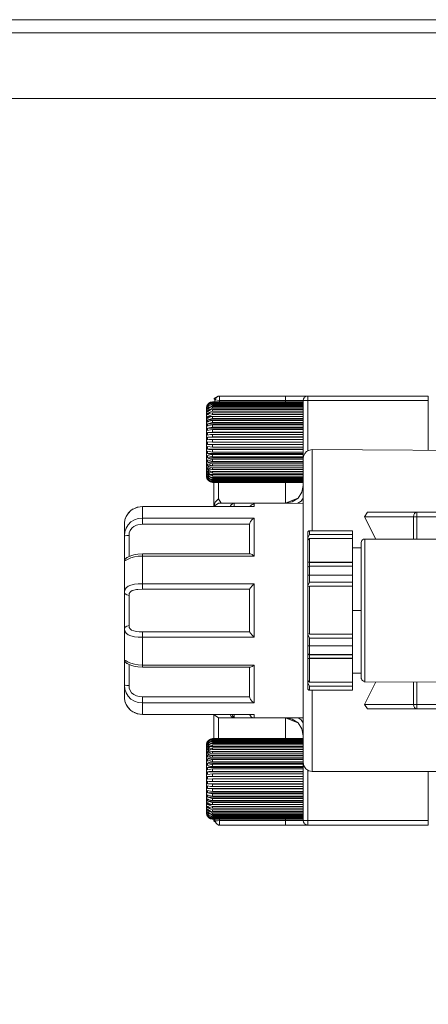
# Model space of a CAD drawing. Header units: millimetres. Extents: x 53746 to 116821, y -810352 to -765802.
# Tile 219 of 256: x 93824 to 93901, y -790755 to -790567. Entities that reach past the tile are written whole.
import ezdxf

# ---------------------------------------------------------------- set-up
doc = ezdxf.new("R2010")
doc.units = ezdxf.units.MM
doc.header["$MEASUREMENT"] = 0
doc.layers.add('Main Cradle Rails', color=7, linetype='Continuous', lineweight=0)
doc.layers.add('Tank and Accumulators', color=7, linetype='Continuous', lineweight=0)

# ---------------------------------------------------------------- blocks, each defined once
blk = doc.blocks.new('*U57')
at = {"layer": 'Tank and Accumulators', "color": 7, "linetype": 'Continuous', "lineweight": 0}
for p, q in [((8576.64, -2563.27), (8576.39, -2563.56)), ((8577.38, -2563.37), (8576.4, -2563.88)), ((8576.47, -2563.52), (8576.4, -2563.56)), ((8577.67, -2562.33), (8577.67, -2562.51)), ((8577.67, -2562.33), (8577.67, -2562.33)), ((8594.7, -2562.4), (8594.7, -2562.4)), ((8576.22, -2566.05), (8576.22, -2564.67)), ((8576.4, -2563.67), (8576.39, -2563.79)), ((8576.4, -2564.2), (8576.39, -2564.44)), ((8577.38, -2564.18), (8576.4, -2564.63)), ((8577.38, -2564.74), (8576.4, -2565.15)), ((8577.38, -2565.4), (8576.4, -2565.75)), ((8576.43, -2565.1), (8576.43, -2565.1)), ((8576.22, -2566.06), (8576.22, -2566.06)), ((8576.22, -2568.15), (8576.22, -2566.07)), ((8576.22, -2568.14), (8576.22, -2566.07)), ((8577.38, -2566.14), (8576.4, -2566.44)), ((8577.38, -2566.95), (8576.4, -2567.18)), ((8576.22, -2570.63), (8576.22, -2568.2)), ((8577.38, -2567.82), (8576.4, -2567.99)), ((8577.38, -2568.73), (8576.4, -2568.83)), ((8576.22, -2573.1), (8576.22, -2570.67)), ((8576.4, -2570.6), (8576.39, -2571.09)), ((8594.63, -2571.09), (8576.39, -2571.09)), ((8577.38, -2569.67), (8576.4, -2569.71)), ((8594.63, -2569.71), (8576.4, -2569.71)), ((8594.63, -2570.67), (8594.63, -2570.67)), ((8576.4, -2571.49), (8576.39, -2571.98)), ((8576.4, -2572.37), (8576.39, -2572.84)), ((8594.63, -2571.13), (8577.38, -2571.13)), ((8594.63, -2572.08), (8577.38, -2572.08)), ((8594.63, -2571.13), (8594.63, -2571.12)), ((8594.63, -2571.12), (8594.63, -2571.12)), ((8594.63, -2571.28), (8594.63, -2571.13)), ((8594.63, -2571.28), (8594.63, -2571.13)), ((8594.63, -2571.44), (8594.63, -2571.28)), ((8594.63, -2571.44), (8594.63, -2571.28)), ((8594.63, -2571.98), (8594.63, -2571.87)), ((8576.22, -2575.21), (8576.22, -2573.15)), ((8576.4, -2573.22), (8576.39, -2573.66)), ((8576.4, -2574.03), (8576.39, -2574.44)), ((8576.4, -2574.78), (8576.39, -2575.16)), ((8594.63, -2573.01), (8577.38, -2573.01)), ((8594.63, -2573.91), (8577.38, -2573.91)), ((8576.4, -2575.47), (8576.39, -2575.81)), ((8576.4, -2576.09), (8576.39, -2576.38)), ((8576.4, -2576.62), (8576.39, -2576.86)), ((8594.63, -2576.23), (8577.38, -2576.23)), ((8576.4, -2577.05), (8576.39, -2577.23)), ((8576.4, -2577.39), (8576.39, -2577.51)), ((8576.4, -2577.61), (8576.39, -2577.68)), ((8576.4, -2577.39), (8577.38, -2577.92)), ((8576.99, -2578.17), (8577.34, -2578.27)), ((8594.63, -2576.84), (8577.38, -2576.84)), ((8594.63, -2577.35), (8577.38, -2577.35)), ((8594.63, -2578.06), (8577.38, -2578.06)), ((8594.63, -2578.24), (8577.38, -2578.24)), ((8577.38, -2578.3), (8577.38, -2578.3)), ((8577.63, -2578.3), (8577.63, -2582.91)), ((8591.23, -2578.3), (8591.23, -2582.28)), ((8581.16, -2582.4), (8581.52, -2582.28)), ((8591.23, -2582.28), (8593.63, -2581.28)), ((8577.69, -2582.82), (8577.74, -2582.91)), ((8584.92, -2582.91), (8585.28, -2582.92)), ((8606.31, -2584.83), (8608.45, -2589.08)), ((8584.43, -2586.56), (8584.43, -2587.75)), ((8584.43, -2587.75), (8584.43, -2587.89)), ((8584.43, -2587.92), (8584.43, -2587.92)), ((8595.48, -2588.83), (8595.82, -2588.2)), ((8603.98, -2588.95), (8595.82, -2588.95)), ((8561.17, -2592.57), (8561.06, -2592.61)), ((8595.82, -2593.52), (8603.98, -2593.52)), ((8603.98, -2597.28), (8595.82, -2597.28)), ((8564.03, -2598.61), (8584.43, -2598.61)), ((8584.43, -2598.62), (8584.43, -2601.31)), ((8603.98, -2598.02), (8595.82, -2598.02)), ((8603.98, -2602.68), (8605.68, -2602.68)), ((8584.43, -2606.73), (8584.43, -2606.74)), ((8595.82, -2607.92), (8595.48, -2607.24)), ((8595.82, -2607.18), (8603.98, -2607.18)), ((8595.82, -2611.01), (8603.98, -2611.05)), ((8603.98, -2611.75), (8595.82, -2611.75)), ((8603.98, -2611.86), (8603.98, -2616.33)), ((8561.06, -2612.74), (8561.17, -2612.78)), ((8584.43, -2613.45), (8584.43, -2615.46)), ((8584.43, -2615.5), (8584.43, -2613.45)), ((8584.43, -2615.51), (8584.43, -2617.43)), ((8595.82, -2616.33), (8595.48, -2615.98)), ((8606.36, -2616.28), (8606.36, -2615.24)), ((8595.51, -2617.62), (8595.48, -2617.49)), ((8595.82, -2617.08), (8603.98, -2617.08)), ((8608.45, -2616.27), (8606.31, -2620.53)), ((8560.7, -2619.91), (8560.63, -2619.32)), ((8560.92, -2620.53), (8560.83, -2620.28)), ((8561.3, -2621.14), (8561.18, -2620.97)), ((8563.2, -2622.33), (8563.09, -2622.32)), ((8564.03, -2622.43), (8563.92, -2622.42)), ((8577.63, -2627.05), (8577.63, -2622.44)), ((8577.74, -2622.44), (8577.69, -2622.53)), ((8581.16, -2622.73), (8581.05, -2622.44)), ((8581.52, -2622.44), (8581.52, -2622.55)), ((8581.52, -2623.01), (8581.52, -2623.08)), ((8585.28, -2622.43), (8584.92, -2622.44)), ((8591.23, -2627.05), (8591.23, -2623.08)), ((8593.63, -2624.07), (8591.23, -2623.08)), ((8576.99, -2627.18), (8577.34, -2627.08)), ((8577.38, -2627.05), (8577.38, -2627.05)), ((8576.39, -2627.67), (8576.4, -2627.74)), ((8576.39, -2627.84), (8576.4, -2627.96)), ((8576.39, -2628.12), (8576.4, -2628.3)), ((8576.39, -2628.49), (8576.4, -2628.73)), ((8576.39, -2628.97), (8576.4, -2629.26)), ((8576.4, -2627.96), (8577.38, -2627.43)), ((8576.22, -2632.19), (8576.22, -2630.12)), ((8576.39, -2630.19), (8576.4, -2630.57)), ((8576.39, -2630.91), (8576.4, -2631.32)), ((8596.33, -2630.95), (8596.33, -2633.28)), ((8576.22, -2634.68), (8576.22, -2632.25)), ((8576.39, -2631.69), (8576.4, -2632.13)), ((8576.39, -2632.51), (8576.4, -2632.98)), ((8576.22, -2637.15), (8576.22, -2634.72)), ((8576.39, -2633.37), (8576.4, -2633.86)), ((8576.39, -2634.26), (8594.63, -2634.26)), ((8576.39, -2634.26), (8576.4, -2634.75)), ((8594.63, -2633.27), (8577.38, -2633.27)), ((8594.63, -2633.73), (8594.63, -2633.91)), ((8594.63, -2633.91), (8594.63, -2634.07)), ((8594.63, -2634.07), (8594.63, -2634.22)), ((8594.63, -2634.68), (8594.63, -2634.68)), ((8576.39, -2635.15), (8576.4, -2635.64)), ((8576.39, -2636.03), (8576.4, -2636.52)), ((8594.63, -2635.64), (8576.4, -2635.64)), ((8577.38, -2635.68), (8594.63, -2635.68)), ((8577.38, -2636.62), (8594.63, -2636.62)), ((8594.63, -2635.63), (8594.63, -2635.54)), ((8594.63, -2635.68), (8594.63, -2635.83)), ((8594.63, -2635.83), (8594.63, -2635.98)), ((8594.63, -2635.98), (8594.63, -2636.13)), ((8594.63, -2636.62), (8594.63, -2636.77)), ((8576.22, -2639.28), (8576.22, -2637.2)), ((8576.22, -2639.26), (8576.22, -2637.2)), ((8576.39, -2636.89), (8576.4, -2637.36)), ((8576.39, -2637.72), (8576.4, -2638.17)), ((8576.39, -2638.5), (8576.4, -2638.91)), ((8577.38, -2637.53), (8594.63, -2637.53)), ((8577.38, -2638.4), (8594.63, -2638.4)), ((8594.63, -2636.77), (8594.63, -2636.92)), ((8594.63, -2636.92), (8594.63, -2637.53)), ((8594.63, -2637.53), (8594.63, -2637.68)), ((8594.63, -2637.68), (8594.63, -2637.82)), ((8594.63, -2637.82), (8594.63, -2638.4)), ((8594.63, -2638.4), (8594.63, -2638.54)), ((8576.22, -2640.68), (8576.22, -2639.3)), ((8576.39, -2639.22), (8576.4, -2639.6)), ((8576.39, -2639.86), (8576.4, -2640.2)), ((8576.43, -2640.25), (8576.43, -2640.25)), ((8577.38, -2639.21), (8594.63, -2639.21)), ((8577.38, -2639.95), (8594.63, -2639.95)), ((8594.63, -2638.54), (8594.63, -2638.67)), ((8594.63, -2638.67), (8594.63, -2638.91)), ((8594.63, -2638.91), (8594.63, -2639.21)), ((8594.63, -2639.21), (8594.63, -2639.33)), ((8594.63, -2639.33), (8594.63, -2639.46)), ((8594.63, -2639.46), (8594.63, -2639.6)), ((8594.63, -2639.6), (8594.63, -2639.95)), ((8594.63, -2639.95), (8594.63, -2640.06)), ((8594.63, -2640.06), (8594.63, -2640.17)), ((8594.63, -2640.2), (8594.63, -2640.61)), ((8576.39, -2640.43), (8576.4, -2640.72)), ((8576.39, -2640.91), (8576.4, -2641.15)), ((8576.39, -2641.29), (8576.4, -2641.47)), ((8576.39, -2641.56), (8576.4, -2641.69)), ((8576.4, -2641.79), (8576.39, -2641.73)), ((8577.09, -2642.06), (8577.38, -2642.22)), ((8577.38, -2640.61), (8594.63, -2640.61)), ((8577.38, -2641.17), (8594.63, -2641.17)), ((8594.63, -2640.61), (8594.63, -2640.7)), ((8594.63, -2640.72), (8594.63, -2640.8)), ((8594.63, -2640.8), (8594.63, -2641.15)), ((8594.63, -2641.17), (8594.63, -2641.25)), ((8594.63, -2641.25), (8594.63, -2641.33)), ((8594.63, -2641.33), (8594.63, -2641.47)), ((8594.63, -2641.47), (8594.63, -2641.69)), ((8594.63, -2641.69), (8594.63, -2641.76)), ((8594.63, -2641.79), (8594.63, -2642.03)), ((8594.63, -2642.07), (8594.63, -2642.25)), ((8577.27, -2642.28), (8577.38, -2642.34)), ((8578.67, -2643.46), (8578.69, -2643.48)), ((8594.63, -2642.27), (8594.63, -2642.35)), ((8594.63, -2642.35), (8594.63, -2642.62)), ((8594.7, -2642.95), (8594.7, -2642.95)), ((8595.47, -2643.47), (8595.48, -2643.48))]:
    blk.add_line(p, q, dxfattribs=at)
at = {"layer": 'Tank and Accumulators', "color": 7, "linetype": 'Continuous', "lineweight": 0, "flags": 128}
for points in [[(8955.86, -2837.81), (8955.86, -2837.81), (8955.86, -2492.81), (8955.77, -2492.22), (8955.67, -2491.85), (8955.41, -2491.39), (8955.12, -2491.04), (8954.31, -2490.5), (8954.17, -2490.45), (8953.36, -2490.31), (8158.36, -2490.31), (8158.07, -2490.33), (8157.4, -2490.5), (8156.98, -2490.77), (8156.59, -2491.04), (8156.17, -2491.67)], [(8953.36, -2492.81), (8953.36, -2492.81), (8158.36, -2492.81), (8158.36, -2492.81)], [(8940.86, -2505.31), (8170.86, -2505.31), (8170.86, -2825.31), (8940.86, -2825.31), (8940.86, -2505.31)], [(8576.39, -2563.56), (8576.39, -2563.57), (8576.29, -2563.84), (8576.22, -2564.14), (8576.22, -2564.14)], [(8576.39, -2563.57), (8576.39, -2563.57), (8576.29, -2563.77), (8576.22, -2564.08), (8576.22, -2564.16), (8576.22, -2564.16)], [(8594.63, -2563.06), (8594.63, -2563.06), (8577.38, -2563.06), (8577.23, -2563.08), (8576.99, -2563.13), (8576.92, -2563.17), (8576.65, -2563.32), (8576.43, -2563.56), (8576.39, -2563.62), (8576.39, -2563.62)], [(8594.63, -2563.24), (8594.63, -2563.24), (8577.38, -2563.24), (8576.99, -2563.31), (8576.65, -2563.5), (8576.39, -2563.79), (8576.39, -2563.79)], [(8594.63, -2563.54), (8594.63, -2563.54), (8577.38, -2563.54), (8576.99, -2563.6), (8576.65, -2563.78), (8576.39, -2564.06), (8576.39, -2564.06)], [(8576.43, -2563.56), (8576.4, -2563.56), (8576.39, -2563.62)], [(8576.5, -2563.67), (8576.4, -2563.67), (8576.59, -2563.56)], [(8577.35, -2563), (8576.99, -2563.07), (8576.65, -2563.26), (8576.64, -2563.26)], [(8577.09, -2563.29), (8577.38, -2563.13), (8594.63, -2563.13)], [(8594.63, -2563.01), (8577.38, -2563.01), (8577.27, -2563.07)], [(8594.63, -2563), (8594.63, -2563), (8577.38, -2563), (8577.38, -2563)], [(8577.38, -2563.01), (8577.38, -2563), (8577.38, -2563), (8577.38, -2563)], [(8577.38, -2563.06), (8577.38, -2563.08), (8577.38, -2563.1), (8577.38, -2563.13)], [(8594.63, -2563.37), (8577.38, -2563.37), (8577.38, -2563.32), (8577.38, -2563.28), (8577.38, -2563.24)], [(8577.38, -2563.54), (8577.38, -2563.59), (8577.38, -2563.66), (8577.38, -2563.72)], [(8578.72, -2561.88), (8578.42, -2561.88), (8577.67, -2562.33)], [(8577.67, -2562.33), (8577.67, -2562.33), (8577.67, -2562.33), (8577.67, -2562.33), (8577.68, -2562.36), (8577.71, -2562.41), (8577.75, -2562.49), (8577.81, -2562.57), (8577.84, -2562.62), (8577.84, -2562.62), (8577.88, -2562.62)], [(8577.88, -2562.62), (8577.84, -2562.95), (8577.84, -2563)], [(8577.84, -2562.95), (8577.84, -2562.84), (8577.84, -2562.73), (8577.84, -2562.62)], [(8594.63, -2561.88), (8594.24, -2561.88), (8592.86, -2561.88), (8591.23, -2561.88), (8578.72, -2561.88), (8578.44, -2561.94), (8578.18, -2562.12), (8578.02, -2562.27), (8577.91, -2562.55), (8577.88, -2562.62), (8577.88, -2562.62)], [(8577.88, -2562.62), (8577.88, -2562.62), (8578.72, -2562.73), (8578.69, -2563)], [(8591.23, -2561.88), (8591.23, -2561.94), (8591.23, -2562.12), (8591.23, -2562.4), (8591.23, -2562.73), (8578.72, -2562.73), (8578.72, -2562.4), (8578.72, -2562.12), (8578.72, -2561.94), (8578.72, -2561.88)], [(8594.63, -2562.73), (8594.37, -2562.73), (8593.64, -2562.73), (8592.53, -2562.73), (8591.23, -2562.73), (8591.23, -2563)], [(8595.48, -2561.88), (8595.16, -2561.88), (8594.63, -2561.88)], [(8594.63, -2573.78), (8594.63, -2562.73), (8594.7, -2562.4), (8594.79, -2562.23), (8594.88, -2562.12), (8595.02, -2562.02), (8595.16, -2561.94), (8595.31, -2561.9), (8595.48, -2561.88), (8618.43, -2561.88), (8618.43, -2561.94), (8618.43, -2562.12), (8618.43, -2562.4), (8618.43, -2562.73), (8618.43, -2572.21)], [(8595.48, -2572.32), (8595.48, -2562.73), (8595.16, -2562.73), (8594.88, -2562.73), (8594.7, -2562.73), (8594.63, -2562.73), (8594.63, -2562.73)], [(8618.43, -2562.73), (8595.48, -2562.73), (8595.48, -2562.4), (8595.48, -2562.12), (8595.48, -2561.94), (8595.48, -2561.88), (8595.47, -2561.88)], [(8576.22, -2564.14), (8576.22, -2564.16), (8576.22, -2564.65), (8576.22, -2566.05)], [(8576.43, -2565.1), (8576.4, -2565.15), (8576.29, -2565.31), (8576.3, -2565.3)], [(8576.55, -2563.88), (8576.4, -2563.88), (8576.39, -2564.06)], [(8594.63, -2563.94), (8594.63, -2563.94), (8577.38, -2563.94), (8576.99, -2564), (8576.65, -2564.18), (8576.39, -2564.44), (8576.39, -2564.44)], [(8594.63, -2564.46), (8594.63, -2564.46), (8577.38, -2564.46), (8576.99, -2564.51), (8576.65, -2564.67), (8576.39, -2564.92), (8576.39, -2564.92)], [(8576.75, -2564.63), (8576.4, -2564.63), (8576.39, -2564.92)], [(8594.63, -2565.07), (8594.63, -2565.07), (8577.38, -2565.07), (8576.99, -2565.12), (8576.65, -2565.27), (8576.39, -2565.49), (8576.39, -2565.49)], [(8576.93, -2565.15), (8576.4, -2565.15), (8576.39, -2565.49)], [(8576.62, -2564.2), (8576.4, -2564.2), (8577.38, -2563.72), (8594.63, -2563.72)], [(8594.63, -2564.18), (8577.38, -2564.18), (8577.38, -2564.1), (8577.38, -2564.02), (8577.38, -2563.94)], [(8594.63, -2564.74), (8577.38, -2564.74), (8577.38, -2564.65), (8577.38, -2564.55), (8577.38, -2564.46)], [(8594.63, -2565.4), (8577.38, -2565.4), (8577.38, -2565.29), (8577.38, -2565.18), (8577.38, -2565.07)], [(8576.22, -2566.05), (8576.22, -2566.06), (8576.22, -2568.17), (8576.22, -2570.65), (8576.22, -2573.13), (8576.22, -2575.23), (8576.22, -2576.27), (8576.22, -2576.92), (8576.22, -2577.14), (8576.24, -2577.34), (8576.3, -2577.54), (8576.39, -2577.73), (8576.39, -2577.73)], [(8594.63, -2565.75), (8576.4, -2565.75), (8576.39, -2566.13)], [(8594.63, -2565.77), (8594.63, -2565.77), (8577.38, -2565.77), (8576.99, -2565.82), (8576.65, -2565.94), (8576.39, -2566.13), (8576.39, -2566.13)], [(8594.63, -2566.44), (8576.4, -2566.44), (8576.39, -2566.85)], [(8594.63, -2566.55), (8594.63, -2566.55), (8577.38, -2566.55), (8576.99, -2566.59), (8576.65, -2566.69), (8576.39, -2566.85), (8576.39, -2566.85)], [(8594.63, -2567.18), (8576.4, -2567.18), (8576.39, -2567.63)], [(8594.63, -2566.14), (8577.38, -2566.14), (8577.38, -2566.02), (8577.38, -2565.89), (8577.38, -2565.77)], [(8594.63, -2566.95), (8577.38, -2566.95), (8577.38, -2566.81), (8577.38, -2566.68), (8577.38, -2566.55)], [(8594.63, -2567.39), (8594.63, -2567.39), (8577.38, -2567.39), (8576.99, -2567.42), (8576.65, -2567.5), (8576.39, -2567.63), (8576.39, -2567.63)], [(8594.63, -2567.99), (8576.4, -2567.99), (8576.39, -2568.46)], [(8594.63, -2568.28), (8594.63, -2568.28), (8577.38, -2568.28), (8576.99, -2568.31), (8576.65, -2568.37), (8576.39, -2568.46), (8576.39, -2568.46)], [(8594.63, -2568.83), (8576.4, -2568.83), (8576.39, -2569.32)], [(8594.63, -2569.22), (8594.63, -2569.22), (8577.38, -2569.22), (8576.99, -2569.23), (8576.65, -2569.26), (8576.39, -2569.32), (8576.39, -2569.32)], [(8594.63, -2567.82), (8577.38, -2567.82), (8577.38, -2567.67), (8577.38, -2567.53), (8577.38, -2567.39)], [(8594.63, -2568.73), (8577.38, -2568.73), (8577.38, -2568.58), (8577.38, -2568.43), (8577.38, -2568.28)], [(8594.63, -2569.67), (8577.38, -2569.67), (8577.38, -2569.52), (8577.38, -2569.37), (8577.38, -2569.22)], [(8594.63, -2569.22), (8594.63, -2569.22), (8594.63, -2569.22), (8594.63, -2569.15), (8594.63, -2569.09), (8594.63, -2569.03), (8594.63, -2569.03)], [(8576.4, -2569.71), (8576.4, -2569.71), (8576.39, -2570.2)], [(8594.63, -2570.17), (8594.63, -2570.17), (8577.38, -2570.17), (8576.99, -2570.17), (8576.65, -2570.18), (8576.39, -2570.2), (8576.39, -2570.2)], [(8576.39, -2571.09), (8576.39, -2571.09), (8576.65, -2571.11), (8576.99, -2571.12), (8577.38, -2571.13)], [(8576.41, -2570.6), (8576.4, -2570.6), (8577.38, -2570.63), (8594.63, -2570.63), (8594.63, -2570.63)], [(8577.38, -2570.17), (8577.38, -2570.32), (8577.38, -2570.48), (8577.38, -2570.63)], [(8594.63, -2569.73), (8594.63, -2569.72), (8594.63, -2569.72)], [(8594.63, -2570.18), (8594.63, -2570.18), (8594.63, -2570.18)], [(8594.63, -2571.98), (8576.39, -2571.98), (8576.65, -2572.03), (8576.99, -2572.07), (8577.38, -2572.08), (8577.38, -2572.23), (8577.38, -2572.39), (8577.38, -2572.54)], [(8594.63, -2572.84), (8576.39, -2572.84), (8576.65, -2572.93), (8576.99, -2572.99), (8577.38, -2573.01), (8577.38, -2573.16), (8577.38, -2573.31), (8577.38, -2573.45)], [(8576.4, -2571.49), (8576.4, -2571.49), (8577.38, -2571.59), (8594.63, -2571.59), (8594.63, -2571.59)], [(8576.4, -2572.37), (8576.4, -2572.37), (8577.38, -2572.54), (8594.63, -2572.54), (8594.63, -2572.54)], [(8577.38, -2571.13), (8577.38, -2571.13), (8577.38, -2571.28), (8577.38, -2571.44), (8577.38, -2571.59)], [(8594.63, -2571.62), (8594.63, -2571.62), (8594.63, -2571.44)], [(8594.63, -2571.59), (8594.63, -2571.59), (8594.63, -2571.62), (8594.63, -2571.44)], [(8594.63, -2572.08), (8594.63, -2572.08), (8594.63, -2571.98)], [(8594.63, -2575.97), (8594.63, -2573.78), (8594.63, -2573.66), (8594.73, -2573.21), (8594.94, -2572.79), (8595.26, -2572.46), (8595.65, -2572.22), (8596.1, -2572.09), (8596.33, -2572.08), (8596.34, -2572.08)], [(8596.33, -2572.08), (8596.33, -2574.4), (8596.33, -2581.04)], [(8596.35, -2572.08), (8672.83, -2572.53), (8672.83, -2572.53)], [(8594.63, -2573.66), (8576.39, -2573.66), (8576.65, -2573.79), (8576.99, -2573.88), (8577.38, -2573.91), (8577.38, -2574.05), (8577.38, -2574.18), (8577.38, -2574.32)], [(8594.63, -2574.44), (8576.39, -2574.44), (8576.65, -2574.61), (8576.99, -2574.71), (8577.38, -2574.75)], [(8576.4, -2573.22), (8576.4, -2573.22), (8577.38, -2573.45), (8594.63, -2573.45), (8594.63, -2573.45)], [(8576.4, -2574.03), (8576.4, -2574.03), (8577.38, -2574.32), (8594.63, -2574.32), (8594.63, -2574.32)], [(8576.4, -2574.78), (8576.4, -2574.78), (8577.38, -2575.13), (8594.63, -2575.13), (8594.63, -2575.13)], [(8594.63, -2574.75), (8577.38, -2574.75), (8577.38, -2574.88), (8577.38, -2575.01), (8577.38, -2575.13)], [(8594.63, -2575.16), (8576.39, -2575.16), (8576.65, -2575.36), (8576.99, -2575.48), (8577.38, -2575.52)], [(8577.12, -2575.81), (8576.39, -2575.81), (8576.65, -2576.03), (8576.99, -2576.18), (8577.38, -2576.23), (8577.38, -2576.33), (8577.38, -2576.43), (8577.38, -2576.53)], [(8577.04, -2576.38), (8576.39, -2576.38), (8576.65, -2576.62), (8576.99, -2576.78), (8577.38, -2576.84), (8577.38, -2576.93), (8577.38, -2577.01), (8577.38, -2577.1)], [(8576.4, -2575.47), (8576.4, -2575.47), (8577.23, -2575.86), (8577.38, -2575.87), (8594.63, -2575.87), (8594.63, -2575.87)], [(8576.4, -2576.09), (8576.4, -2576.09), (8577.38, -2576.53), (8594.63, -2576.53), (8594.63, -2576.53)], [(8576.4, -2576.62), (8576.4, -2576.62), (8577.38, -2577.1), (8594.63, -2577.1), (8594.63, -2577.1)], [(8594.63, -2575.52), (8577.38, -2575.52), (8577.38, -2575.64), (8577.38, -2575.76), (8577.38, -2575.87)], [(8594.63, -2602.67), (8594.63, -2591.62), (8594.63, -2582.24), (8594.63, -2575.98)], [(8576.88, -2576.86), (8576.39, -2576.86), (8576.65, -2577.12), (8576.99, -2577.29), (8577.38, -2577.35), (8577.38, -2577.43), (8577.38, -2577.5), (8577.38, -2577.56)], [(8576.75, -2577.23), (8576.39, -2577.23), (8576.65, -2577.51), (8576.99, -2577.7), (8577.38, -2577.76)], [(8576.62, -2577.51), (8576.39, -2577.51), (8576.65, -2577.8)], [(8576.48, -2577.68), (8576.39, -2577.68), (8576.65, -2577.98)], [(8594.63, -2578.3), (8577.38, -2578.3), (8576.99, -2578.23), (8576.65, -2578.03), (8576.39, -2577.73), (8576.4, -2577.73), (8576.64, -2577.98)], [(8576.4, -2577.05), (8576.4, -2577.05), (8577.38, -2577.56), (8594.63, -2577.56), (8594.63, -2577.56)], [(8576.4, -2577.61), (8576.4, -2577.61), (8576.65, -2577.8), (8576.99, -2577.99), (8577.38, -2578.16), (8594.63, -2578.16), (8594.63, -2578.16)], [(8576.64, -2577.98), (8576.65, -2577.98), (8576.99, -2578.17), (8576.99, -2578.17)], [(8576.99, -2577.99), (8577.38, -2578.06), (8577.38, -2578.1), (8577.38, -2578.13), (8577.38, -2578.16)], [(8577.38, -2578.28), (8577.38, -2578.27), (8577.38, -2578.26), (8577.38, -2578.24), (8576.99, -2578.17)], [(8577.34, -2578.27), (8577.38, -2578.28), (8594.63, -2578.28), (8594.63, -2578.28)], [(8594.63, -2577.76), (8577.38, -2577.76), (8577.38, -2577.82), (8577.38, -2577.87), (8577.38, -2577.92)], [(8577.38, -2577.92), (8577.38, -2577.92), (8594.63, -2577.92), (8594.63, -2577.92)], [(8578.99, -2582.28), (8578.48, -2581.43), (8578.48, -2578.3)], [(8592.53, -2582.02), (8592.53, -2582.02), (8593.64, -2581.28), (8594.37, -2580.18), (8594.63, -2578.88), (8594.63, -2578.88)], [(8577.63, -2582.28), (8577.63, -2582.28), (8577.63, -2580.61)], [(8577.63, -2582.48), (8577.63, -2582.28), (8577.63, -2582.28), (8577.63, -2582.28)], [(8577.67, -2582.91), (8577.69, -2582.82), (8578.48, -2582.28), (8579.75, -2582.28), (8581.52, -2582.28), (8581.52, -2582.28)], [(8578.48, -2581.43), (8577.9, -2582.07), (8577.76, -2582.46), (8577.69, -2582.82)], [(8578.48, -2582.28), (8578.99, -2582.28), (8578.99, -2582.28)], [(8581.52, -2582.28), (8581.52, -2582.28), (8591.23, -2582.28), (8592.53, -2582.02), (8592.53, -2582.02)], [(8581.52, -2582.91), (8581.52, -2582.8), (8581.52, -2582.52), (8581.52, -2582.34), (8581.52, -2582.28)], [(8584.47, -2582.91), (8584.5, -2582.83), (8584.59, -2582.82), (8584.74, -2582.65), (8584.94, -2582.53), (8585.17, -2582.47), (8585.28, -2582.35), (8594.63, -2582.28), (8594.63, -2582.28)], [(8591.23, -2582.3), (8591.23, -2582.28), (8591.23, -2582.28)], [(8593.63, -2582.28), (8594.24, -2581.88), (8594.63, -2581.29)], [(8596.33, -2581.04), (8596.33, -2581.04), (8596.33, -2587.5)], [(8560.63, -2619.32), (8560.63, -2618.76), (8560.63, -2617.94), (8560.63, -2616.89), (8560.63, -2615.05), (8560.63, -2613.49), (8560.63, -2612.43), (8560.63, -2612), (8560.63, -2610.15), (8560.63, -2608.18), (8560.63, -2606.13), (8560.63, -2604.53), (8560.63, -2602.68), (8560.63, -2600.82), (8560.63, -2599.22), (8560.63, -2597.17), (8560.63, -2595.2), (8560.63, -2593.35), (8560.63, -2592.92), (8560.63, -2591.86), (8560.63, -2590.3), (8560.63, -2588.46), (8560.63, -2587.41), (8560.63, -2586.59), (8560.63, -2586.03), (8560.7, -2585.44), (8560.76, -2585.23), (8560.92, -2584.82), (8561.04, -2584.58), (8561.3, -2584.21), (8561.53, -2583.95), (8561.84, -2583.68), (8562.21, -2583.41), (8562.5, -2583.27), (8563.07, -2583.03), (8563.07, -2583.03)], [(8560.7, -2585.44), (8560.92, -2584.82), (8561.3, -2584.21), (8561.84, -2583.68), (8562.5, -2583.27), (8563.24, -2583.01), (8564.03, -2582.92), (8564.03, -2583.48), (8564.03, -2584.21), (8564.03, -2585.1), (8585.28, -2585.1)], [(8561.35, -2584.16), (8561.5, -2583.98), (8561.51, -2583.97)], [(8561.77, -2583.74), (8561.84, -2583.68), (8562.16, -2583.43), (8562.19, -2583.42)], [(8562.52, -2583.26), (8563.04, -2583.04), (8563.05, -2583.04)], [(8563.07, -2583.03), (8564.03, -2582.9), (8584.92, -2582.91), (8584.91, -2582.91)], [(8585.28, -2582.92), (8564.03, -2582.92), (8564.03, -2582.9)], [(8580.75, -2582.91), (8580.8, -2582.79), (8580.89, -2582.59), (8581.15, -2582.4), (8581.16, -2582.4)], [(8585.28, -2582.92), (8585.28, -2582.92), (8585.28, -2582.35), (8585.28, -2582.35)], [(8606.88, -2583.98), (8606.31, -2584.83), (8615.63, -2584.83), (8615.63, -2589.08)], [(8606.88, -2583.98), (8616.23, -2583.98), (8630.33, -2583.98)], [(8616.23, -2589.08), (8616.23, -2584.83), (8616.01, -2584.83), (8615.81, -2584.83), (8615.63, -2584.83), (8615.68, -2584.5), (8615.81, -2584.22), (8616, -2584.04), (8616.23, -2583.98), (8616.23, -2584.04), (8616.23, -2584.22), (8616.23, -2584.5), (8616.23, -2584.82)], [(8560.63, -2586.03), (8560.63, -2586.03), (8560.7, -2585.44), (8560.77, -2585.22), (8560.92, -2584.82), (8561.04, -2584.59), (8561.04, -2584.58)], [(8561.48, -2592.43), (8561.48, -2592.14), (8561.48, -2591.26), (8561.48, -2589.96), (8561.48, -2588.43), (8561.06, -2588.43), (8560.75, -2588.45), (8560.63, -2588.46), (8560.7, -2587.73), (8560.92, -2587.01), (8561.3, -2586.36), (8561.84, -2585.83), (8562.5, -2585.43), (8563.24, -2585.19), (8564.03, -2585.1), (8564.03, -2585.41), (8564.03, -2585.82), (8564.03, -2586.24), (8563.13, -2586.36), (8562.88, -2586.44), (8562.39, -2586.69), (8562.06, -2586.96), (8561.8, -2587.28), (8561.7, -2587.46), (8561.53, -2587.93), (8561.48, -2588.43)], [(8584.6, -2591.9), (8584.92, -2592.03), (8585.28, -2592.31), (8585.28, -2589.51), (8585.28, -2587.09), (8585.28, -2585.1), (8584.92, -2585.37), (8584.6, -2585.76), (8584.43, -2586.24), (8584.43, -2587.92)], [(8616.23, -2584.82), (8616.23, -2584.83), (8629.48, -2584.83), (8629.48, -2584.83)], [(8564.03, -2586.24), (8584.43, -2586.24), (8584.43, -2586.24)], [(8584.43, -2587.92), (8584.43, -2589.85), (8584.43, -2591.9)], [(8595.48, -2593.48), (8595.48, -2589.29), (8595.48, -2589.15), (8595.48, -2588.99), (8595.48, -2588.83), (8595.48, -2587.86), (8595.48, -2587.84), (8595.48, -2587.81), (8595.5, -2587.72), (8595.54, -2587.64), (8595.61, -2587.57), (8595.69, -2587.52), (8595.77, -2587.5), (8595.82, -2587.5), (8603.98, -2587.5)], [(8603.98, -2588.2), (8595.82, -2588.2), (8595.82, -2587.52), (8595.69, -2587.55), (8595.58, -2587.62), (8595.51, -2587.73), (8595.48, -2587.86)], [(8595.82, -2587.52), (8595.82, -2587.5), (8595.82, -2587.5)], [(8603.98, -2587.52), (8595.82, -2587.52), (8595.82, -2587.52)], [(8603.98, -2587.5), (8603.98, -2587.52), (8603.98, -2588.2), (8603.98, -2588.39), (8603.98, -2588.65), (8603.98, -2588.95), (8603.98, -2593.42)], [(8595.82, -2593.47), (8595.82, -2588.95), (8595.48, -2589.29)], [(8629.48, -2589.08), (8629.48, -2589.08), (8606.36, -2589.08), (8606.27, -2589.08), (8606.09, -2589.13), (8605.93, -2589.23), (8605.81, -2589.36), (8605.72, -2589.53), (8605.68, -2589.76), (8605.68, -2590.74)], [(8606.36, -2593.06), (8606.36, -2590.11), (8606.36, -2589.08)], [(8603.98, -2590.78), (8603.98, -2590.78), (8605.68, -2590.78), (8605.68, -2590.78)], [(8605.68, -2590.74), (8605.68, -2593.54), (8605.68, -2593.55)], [(8561.06, -2592.61), (8560.75, -2592.92), (8560.63, -2593.35), (8560.7, -2593.25), (8560.92, -2593.08), (8561.3, -2592.88), (8561.84, -2592.66), (8562.5, -2592.48), (8563.24, -2592.36), (8564.03, -2592.31), (8564.03, -2594), (8564.03, -2595.76), (8564.03, -2597.58), (8564.03, -2598.01), (8564.03, -2598.38), (8564.03, -2598.61), (8563.13, -2598.65), (8562.88, -2598.68), (8562.39, -2598.78), (8562.06, -2598.9), (8561.8, -2599.06), (8561.7, -2599.16), (8561.53, -2599.45), (8561.48, -2599.8), (8561.06, -2599.72), (8560.75, -2599.51), (8560.63, -2599.22), (8560.7, -2598.77), (8560.92, -2598.38), (8561.3, -2598.07), (8561.84, -2597.84), (8562.5, -2597.69), (8563.24, -2597.61), (8564.03, -2597.58), (8585.28, -2597.58)], [(8584.6, -2591.9), (8584.6, -2591.9), (8564.03, -2591.9), (8563.18, -2591.95), (8562.43, -2592.1), (8561.83, -2592.29), (8561.4, -2592.46), (8561.15, -2592.58), (8561.16, -2592.57)], [(8585.28, -2592.31), (8564.03, -2592.31), (8564.03, -2592.07), (8564.03, -2591.92), (8564.03, -2591.9)], [(8595.48, -2594.52), (8595.48, -2593.48), (8603.98, -2593.42), (8603.98, -2593.52), (8603.98, -2594.27), (8603.98, -2594.81), (8603.98, -2595.36), (8603.98, -2595.93), (8603.98, -2597.28), (8603.98, -2597.57), (8603.98, -2597.83), (8603.98, -2598.02), (8603.98, -2607.18), (8603.98, -2607.37), (8603.98, -2607.63), (8603.98, -2607.92), (8603.98, -2609.42), (8603.98, -2609.96), (8603.98, -2610.49)], [(8595.82, -2594.27), (8595.82, -2593.52), (8595.48, -2593.48), (8595.48, -2593.48)], [(8605.68, -2593.55), (8605.68, -2597.73), (8605.68, -2602.67)], [(8606.36, -2607.88), (8606.36, -2602.68), (8606.36, -2597.47), (8606.36, -2593.06), (8606.36, -2593.06)], [(8595.48, -2597.96), (8595.82, -2597.28), (8595.82, -2595.93), (8595.82, -2595.36), (8595.82, -2594.81), (8595.82, -2594.27), (8595.82, -2594.27)], [(8603.98, -2594.27), (8595.82, -2594.27), (8595.69, -2594.29), (8595.58, -2594.34), (8595.51, -2594.43), (8595.48, -2594.52)], [(8595.48, -2597.96), (8595.48, -2597.96), (8595.48, -2596.01), (8595.48, -2595.5), (8595.48, -2595.01), (8595.48, -2594.52), (8595.48, -2594.52)], [(8603.98, -2595.93), (8595.82, -2595.93), (8595.69, -2595.94), (8595.58, -2595.95), (8595.51, -2595.98), (8595.48, -2596.01)], [(8584.43, -2606.74), (8584.43, -2606.74), (8584.6, -2607.01), (8584.92, -2607.39), (8585.28, -2607.77), (8585.28, -2604.39), (8585.28, -2600.96), (8585.28, -2597.58), (8584.92, -2597.96), (8584.6, -2598.34), (8584.43, -2598.61), (8584.43, -2598.62)], [(8595.48, -2607.24), (8595.48, -2607.16), (8595.48, -2607.11), (8595.48, -2607.08), (8595.48, -2598.13), (8595.48, -2598.1), (8595.48, -2598.04), (8595.48, -2597.96)], [(8595.48, -2607.08), (8595.82, -2607.18), (8595.82, -2598.02), (8595.48, -2598.13)], [(8584.43, -2606.74), (8564.03, -2606.74), (8564.03, -2606.9), (8564.03, -2607.14), (8564.03, -2607.45), (8564.03, -2607.77), (8563.24, -2607.75), (8562.5, -2607.66), (8561.84, -2607.51), (8561.3, -2607.28), (8560.92, -2606.97), (8560.7, -2606.58), (8560.63, -2606.13), (8560.75, -2605.84), (8561.06, -2605.63), (8561.48, -2605.55), (8561.48, -2604.22), (8561.48, -2602.68), (8561.48, -2601.13), (8561.48, -2599.8)], [(8584.43, -2601.31), (8584.43, -2604.04), (8584.43, -2606.73), (8584.43, -2606.73)], [(8594.63, -2623.11), (8594.63, -2613.73), (8594.63, -2602.69)], [(8605.68, -2602.68), (8605.68, -2607.62), (8605.68, -2611.81)], [(8564.03, -2606.74), (8563.44, -2606.73), (8562.88, -2606.67), (8562.39, -2606.57), (8561.98, -2606.41), (8561.7, -2606.19), (8561.53, -2605.9), (8561.48, -2605.55)], [(8585.28, -2607.77), (8564.03, -2607.77), (8564.03, -2609.59), (8564.03, -2611.35), (8564.03, -2613.04), (8564.03, -2613.34), (8564.03, -2613.46)], [(8603.98, -2610.49), (8603.98, -2611.05), (8603.98, -2611.12), (8603.98, -2611.75), (8603.98, -2611.86), (8595.48, -2611.8), (8595.48, -2610.83), (8595.48, -2610.34), (8595.48, -2609.85), (8595.48, -2609.34), (8595.48, -2607.24), (8595.48, -2607.24)], [(8603.98, -2609.42), (8595.82, -2609.42), (8595.82, -2607.92), (8603.98, -2607.92)], [(8606.36, -2615.24), (8606.36, -2615.24), (8606.36, -2612.29), (8606.36, -2607.88)], [(8595.82, -2611.01), (8595.82, -2610.49), (8595.82, -2609.96), (8595.82, -2609.42), (8595.69, -2609.41), (8595.58, -2609.4), (8595.51, -2609.37), (8595.48, -2609.34)], [(8561.06, -2612.74), (8560.75, -2612.43), (8560.63, -2612), (8560.7, -2612.1), (8560.92, -2612.27), (8561.3, -2612.47), (8561.84, -2612.69), (8562.5, -2612.87), (8563.24, -2612.99), (8564.03, -2613.04), (8585.28, -2613.04)], [(8595.48, -2611.8), (8595.48, -2611.8), (8595.82, -2611.75), (8595.82, -2611.12), (8595.69, -2611.1), (8595.58, -2611.03), (8595.51, -2610.9), (8595.48, -2610.83)], [(8595.51, -2617.62), (8595.48, -2617.51), (8595.48, -2617.49), (8595.48, -2616.44), (8595.48, -2616.29), (8595.48, -2616.13), (8595.48, -2615.98), (8595.48, -2611.8)], [(8595.82, -2611.09), (8595.82, -2611.01), (8595.69, -2611), (8595.58, -2610.96), (8595.51, -2610.9)], [(8595.82, -2611.09), (8595.82, -2611.12), (8603.98, -2611.12)], [(8603.98, -2616.33), (8595.82, -2616.33), (8595.82, -2611.8)], [(8605.68, -2611.82), (8605.68, -2614.61), (8605.68, -2615.6), (8605.69, -2615.65), (8605.72, -2615.7), (8605.81, -2615.86), (8605.93, -2616), (8606.09, -2616.09), (8606.27, -2616.14), (8606.36, -2616.28), (8629.48, -2616.27), (8629.48, -2616.27)], [(8584.43, -2619.07), (8564.03, -2619.11), (8564.03, -2619.53), (8564.03, -2619.94), (8564.03, -2620.25), (8563.24, -2620.17), (8562.5, -2619.92), (8561.84, -2619.52), (8561.3, -2618.99), (8560.92, -2618.34), (8560.7, -2617.62), (8560.63, -2616.89), (8560.75, -2616.9), (8561.06, -2616.92), (8561.48, -2616.92), (8561.48, -2615.39), (8561.48, -2614.09), (8561.48, -2613.21), (8561.48, -2612.92)], [(8561.16, -2612.78), (8561.16, -2612.78), (8561.4, -2612.89), (8561.8, -2613.05), (8562.39, -2613.24), (8563.16, -2613.39), (8564.03, -2613.46), (8584.6, -2613.45), (8584.6, -2613.45)], [(8584.43, -2619.07), (8584.6, -2619.59), (8584.92, -2619.98), (8585.28, -2620.25), (8585.28, -2618.26), (8585.28, -2615.84), (8585.28, -2613.04), (8584.92, -2613.32), (8584.6, -2613.45)], [(8605.68, -2614.58), (8605.68, -2614.58), (8603.98, -2614.58), (8603.98, -2614.58)], [(8564.03, -2619.11), (8563.44, -2619.06), (8562.88, -2618.91), (8562.39, -2618.65), (8561.98, -2618.31), (8561.7, -2617.89), (8561.53, -2617.42), (8561.48, -2616.92)], [(8584.43, -2617.43), (8584.43, -2619.07), (8584.43, -2619.07)], [(8603.98, -2617.83), (8595.82, -2617.83), (8595.82, -2617.08), (8595.48, -2616.44)], [(8595.69, -2617.8), (8595.69, -2617.8), (8595.58, -2617.73), (8595.51, -2617.62), (8595.51, -2617.62)], [(8603.98, -2617.83), (8603.98, -2617.85), (8595.82, -2617.85), (8595.69, -2617.8)], [(8595.82, -2617.83), (8595.82, -2617.83), (8595.69, -2617.8)], [(8595.82, -2617.85), (8595.82, -2617.85), (8595.82, -2617.83)], [(8596.33, -2617.85), (8596.33, -2624.31), (8596.33, -2630.95), (8596.33, -2630.95)], [(8603.98, -2616.33), (8603.98, -2616.63), (8603.98, -2616.88), (8603.98, -2617.08), (8603.98, -2617.83), (8603.98, -2617.83)], [(8615.63, -2616.27), (8615.63, -2620.53), (8615.81, -2620.53), (8616.01, -2620.53), (8616.23, -2620.53), (8616.23, -2620.85), (8616.23, -2621.13), (8616.23, -2621.31), (8616.23, -2621.38), (8616, -2621.31), (8615.81, -2621.13), (8615.68, -2620.85), (8615.63, -2620.53), (8606.31, -2620.53), (8606.88, -2621.38)], [(8629.48, -2620.53), (8616.23, -2620.53), (8616.23, -2616.27)], [(8560.63, -2617.98), (8560.63, -2617.98), (8560.63, -2617.98)], [(8563.08, -2622.32), (8563.05, -2622.31), (8562.5, -2622.08), (8562.18, -2621.93), (8561.84, -2621.67), (8561.51, -2621.39), (8561.3, -2621.14), (8561.05, -2620.78), (8560.92, -2620.53), (8560.77, -2620.13), (8560.7, -2619.91), (8560.63, -2619.32)], [(8560.77, -2620.12), (8560.76, -2620.12), (8560.7, -2619.91)], [(8563.24, -2622.34), (8562.5, -2622.08), (8561.84, -2621.67), (8561.3, -2621.14), (8560.92, -2620.53), (8560.7, -2619.91)], [(8561.05, -2620.77), (8561.04, -2620.77), (8560.92, -2620.53), (8560.92, -2620.53)], [(8561.36, -2621.21), (8561.3, -2621.14), (8561.3, -2621.14)], [(8561.84, -2621.67), (8561.53, -2621.4), (8561.52, -2621.39)], [(8585.28, -2620.25), (8564.03, -2620.25), (8564.03, -2621.14), (8564.03, -2621.87), (8564.03, -2622.43)], [(8630.33, -2621.37), (8630.33, -2621.38), (8616.23, -2621.38), (8606.88, -2621.38), (8606.88, -2621.38)], [(8561.89, -2621.71), (8561.84, -2621.67), (8561.84, -2621.67)], [(8562.5, -2622.08), (8562.21, -2621.95), (8562.19, -2621.93)], [(8562.6, -2622.12), (8562.5, -2622.08), (8562.5, -2622.08)], [(8584.91, -2622.44), (8584.92, -2622.44), (8564.03, -2622.45), (8563.05, -2622.31), (8563.24, -2622.34), (8564.03, -2622.43), (8563.91, -2622.41)], [(8564.03, -2622.45), (8564.03, -2622.43), (8585.28, -2622.43)], [(8580.76, -2622.44), (8580.94, -2622.84), (8581.13, -2622.97), (8581.52, -2623.08), (8579.75, -2623.08), (8578.48, -2623.08), (8577.69, -2622.53), (8577.67, -2622.44)], [(8578.48, -2627.05), (8578.48, -2623.08), (8578.48, -2623.08)], [(8581.52, -2623.07), (8581.52, -2623.08), (8581.16, -2622.73)], [(8581.52, -2623.01), (8581.52, -2622.83), (8581.52, -2622.55)], [(8585.28, -2623.08), (8581.52, -2623.08), (8581.52, -2623.07)], [(8594.63, -2623.08), (8594.63, -2623.08), (8585.28, -2623.08), (8585.17, -2623.07), (8584.94, -2623), (8584.74, -2622.88), (8584.59, -2622.72), (8584.48, -2622.51), (8584.46, -2622.44)], [(8585.28, -2623.08), (8585.28, -2623), (8585.28, -2622.79), (8585.28, -2622.43), (8585.28, -2622.43)], [(8592.53, -2623.33), (8591.23, -2623.08), (8591.23, -2623.08)], [(8594.63, -2626.48), (8594.63, -2626.48), (8594.37, -2625.17), (8593.64, -2624.07), (8592.53, -2623.33), (8592.53, -2623.33)], [(8593.64, -2623.07), (8594.24, -2623.47), (8594.63, -2624.06)], [(8594.63, -2629.39), (8594.63, -2629.38), (8594.63, -2623.12)], [(8594.63, -2627.05), (8594.63, -2627.05), (8577.38, -2627.05), (8576.99, -2627.12), (8576.65, -2627.32), (8576.39, -2627.62), (8576.4, -2627.62), (8576.64, -2627.38)], [(8576.4, -2627.74), (8576.4, -2627.74), (8576.65, -2627.55), (8576.99, -2627.36), (8577.38, -2627.19), (8594.63, -2627.19), (8594.63, -2627.19)], [(8576.64, -2627.38), (8576.65, -2627.37), (8576.99, -2627.18), (8576.99, -2627.18)], [(8594.63, -2627.11), (8577.38, -2627.11), (8576.99, -2627.18)], [(8577.34, -2627.08), (8577.38, -2627.07), (8594.63, -2627.07), (8594.63, -2627.07)], [(8577.38, -2627.07), (8577.38, -2627.08), (8577.38, -2627.09), (8577.38, -2627.11)], [(8577.38, -2627.19), (8577.38, -2627.22), (8577.38, -2627.25), (8577.38, -2627.29)], [(8577.63, -2625.59), (8577.63, -2625.56), (8577.63, -2625.59)], [(8576.22, -2630.11), (8576.22, -2630.11), (8576.22, -2629.08), (8576.22, -2628.44), (8576.22, -2628.21), (8576.24, -2628.01), (8576.3, -2627.81), (8576.39, -2627.62), (8576.39, -2627.62)], [(8576.65, -2627.37), (8576.39, -2627.67), (8576.48, -2627.67)], [(8576.65, -2627.55), (8576.39, -2627.84), (8576.62, -2627.84)], [(8594.63, -2627.59), (8577.38, -2627.59), (8576.99, -2627.65), (8576.65, -2627.84), (8576.39, -2628.12), (8576.75, -2628.12)], [(8594.63, -2628), (8577.38, -2628), (8576.99, -2628.06), (8576.65, -2628.23), (8576.39, -2628.49), (8576.88, -2628.49)], [(8594.63, -2628.51), (8577.38, -2628.51), (8576.99, -2628.57), (8576.65, -2628.73), (8576.39, -2628.97), (8577.04, -2628.97)], [(8594.63, -2629.13), (8577.38, -2629.13), (8576.99, -2629.17), (8576.65, -2629.32), (8576.39, -2629.54)], [(8576.4, -2628.3), (8576.4, -2628.3), (8577.38, -2627.79), (8594.63, -2627.79), (8594.63, -2627.79)], [(8576.4, -2628.73), (8576.4, -2628.73), (8577.38, -2628.25), (8594.63, -2628.25), (8594.63, -2628.25)], [(8576.4, -2629.26), (8576.4, -2629.26), (8577.38, -2628.82), (8594.63, -2628.82), (8594.63, -2628.82)], [(8594.63, -2627.29), (8577.38, -2627.29), (8576.99, -2627.36)], [(8577.38, -2627.43), (8577.38, -2627.43), (8594.63, -2627.43), (8594.63, -2627.43)], [(8577.38, -2627.59), (8577.38, -2627.53), (8577.38, -2627.48), (8577.38, -2627.43)], [(8577.38, -2628), (8577.38, -2627.92), (8577.38, -2627.85), (8577.38, -2627.79)], [(8577.38, -2628.51), (8577.38, -2628.42), (8577.38, -2628.34), (8577.38, -2628.25)], [(8577.38, -2629.13), (8577.38, -2629.02), (8577.38, -2628.92), (8577.38, -2628.82)], [(8576.22, -2630.11), (8576.22, -2632.22), (8576.22, -2634.7), (8576.22, -2637.18), (8576.22, -2639.29), (8576.22, -2639.29)], [(8576.4, -2629.88), (8576.39, -2629.54), (8577.12, -2629.54)], [(8577.38, -2629.83), (8576.99, -2629.87), (8576.65, -2629.99), (8576.39, -2630.19), (8594.63, -2630.19)], [(8594.63, -2630.6), (8577.38, -2630.6), (8576.99, -2630.64), (8576.65, -2630.74), (8576.39, -2630.91), (8594.63, -2630.91)], [(8576.4, -2629.88), (8576.4, -2629.88), (8577.23, -2629.49), (8577.38, -2629.48), (8594.63, -2629.48), (8594.63, -2629.48)], [(8576.4, -2630.57), (8576.4, -2630.57), (8577.38, -2630.22), (8594.63, -2630.22), (8594.63, -2630.22)], [(8594.63, -2629.83), (8577.38, -2629.83), (8577.38, -2629.71), (8577.38, -2629.59), (8577.38, -2629.48)], [(8577.38, -2630.6), (8577.38, -2630.47), (8577.38, -2630.34), (8577.38, -2630.22)], [(8672.83, -2633.28), (8672.83, -2633.28), (8596.33, -2633.28), (8595.68, -2633.15), (8595.13, -2632.78), (8594.76, -2632.23), (8594.63, -2631.58), (8594.63, -2629.39)], [(8594.63, -2631.44), (8577.38, -2631.44), (8576.99, -2631.47), (8576.65, -2631.56), (8576.39, -2631.69), (8594.63, -2631.69)], [(8594.63, -2632.34), (8577.38, -2632.34), (8576.99, -2632.36), (8576.65, -2632.42), (8576.39, -2632.51), (8594.63, -2632.51)], [(8577.38, -2632.81), (8577.38, -2632.96), (8577.38, -2633.12), (8577.38, -2633.27), (8576.99, -2633.28), (8576.65, -2633.32), (8576.39, -2633.37), (8594.63, -2633.37)], [(8576.4, -2631.32), (8576.4, -2631.32), (8577.38, -2631.03), (8594.63, -2631.03), (8594.63, -2631.03)], [(8576.4, -2632.13), (8576.4, -2632.13), (8577.38, -2631.9), (8594.63, -2631.9), (8594.63, -2631.9)], [(8576.4, -2632.98), (8576.4, -2632.98), (8577.38, -2632.81), (8594.63, -2632.81), (8594.63, -2632.81)], [(8577.38, -2631.44), (8577.38, -2631.3), (8577.38, -2631.17), (8577.38, -2631.03)], [(8577.38, -2632.34), (8577.38, -2632.19), (8577.38, -2632.04), (8577.38, -2631.9)], [(8618.43, -2633.27), (8618.43, -2642.63), (8618.43, -2642.95), (8618.43, -2643.23), (8618.43, -2643.41), (8618.43, -2643.48), (8595.48, -2643.48), (8595.31, -2643.45), (8595.16, -2643.41), (8595.02, -2643.33), (8594.88, -2643.23), (8594.79, -2643.12), (8594.7, -2642.95), (8594.63, -2642.63), (8594.63, -2631.58)], [(8594.63, -2634.22), (8577.38, -2634.22), (8576.99, -2634.23), (8576.65, -2634.24), (8576.39, -2634.26), (8576.39, -2634.26)], [(8576.4, -2633.86), (8576.4, -2633.86), (8577.38, -2633.76), (8594.63, -2633.76), (8594.63, -2633.76)], [(8576.41, -2634.75), (8576.4, -2634.75), (8577.38, -2634.72), (8594.63, -2634.72), (8594.63, -2634.72)], [(8577.38, -2634.22), (8577.38, -2634.07), (8577.38, -2633.91), (8577.38, -2633.76)], [(8577.38, -2635.18), (8577.38, -2635.03), (8577.38, -2634.87), (8577.38, -2634.72)], [(8594.63, -2633.28), (8594.63, -2633.28), (8594.63, -2633.37)], [(8594.63, -2633.73), (8594.63, -2633.73), (8594.63, -2633.76), (8594.63, -2633.76)], [(8594.63, -2634.22), (8594.63, -2634.23), (8594.63, -2634.23)], [(8618.43, -2642.63), (8595.48, -2642.63), (8595.48, -2633.01)], [(8594.63, -2635.18), (8594.63, -2635.18), (8577.38, -2635.18), (8576.99, -2635.18), (8576.65, -2635.17), (8576.39, -2635.15), (8576.39, -2635.15)], [(8594.63, -2636.14), (8594.63, -2636.14), (8577.38, -2636.14), (8576.99, -2636.12), (8576.65, -2636.09), (8576.39, -2636.03), (8576.39, -2636.03)], [(8576.4, -2635.64), (8576.4, -2635.64), (8577.38, -2635.68)], [(8594.63, -2636.52), (8576.4, -2636.52), (8577.38, -2636.62), (8577.38, -2636.77), (8577.38, -2636.92), (8577.38, -2637.07)], [(8577.38, -2635.68), (8577.38, -2635.68), (8577.38, -2635.83), (8577.38, -2635.98), (8577.38, -2636.14)], [(8594.63, -2635.17), (8594.63, -2635.17), (8594.63, -2635.18)], [(8594.63, -2635.63), (8594.63, -2635.63), (8594.63, -2635.68)], [(8594.63, -2636.32), (8594.63, -2636.32), (8594.63, -2636.26), (8594.63, -2636.2), (8594.63, -2636.62)], [(8594.63, -2637.07), (8594.63, -2637.07), (8577.38, -2637.07), (8576.99, -2637.04), (8576.65, -2636.98), (8576.39, -2636.89), (8576.39, -2636.89)], [(8594.63, -2637.96), (8594.63, -2637.96), (8577.38, -2637.96), (8576.99, -2637.93), (8576.65, -2637.85), (8576.39, -2637.72), (8576.39, -2637.72)], [(8594.63, -2638.8), (8594.63, -2638.8), (8577.38, -2638.8), (8576.99, -2638.76), (8576.65, -2638.66), (8576.39, -2638.5), (8576.39, -2638.5)], [(8594.63, -2637.36), (8576.4, -2637.36), (8577.38, -2637.53), (8577.38, -2637.68), (8577.38, -2637.82), (8577.38, -2637.96)], [(8594.63, -2638.17), (8576.4, -2638.17), (8577.38, -2638.4), (8577.38, -2638.54), (8577.38, -2638.67), (8577.38, -2638.8)], [(8576.64, -2642.08), (8576.39, -2641.78), (8576.29, -2641.51), (8576.22, -2641.21), (8576.22, -2641.19), (8576.22, -2640.7), (8576.22, -2639.3)], [(8576.3, -2640.05), (8576.29, -2640.04), (8576.4, -2640.2), (8576.43, -2640.25)], [(8594.63, -2639.58), (8594.63, -2639.58), (8577.38, -2639.58), (8576.99, -2639.53), (8576.65, -2639.41), (8576.39, -2639.22), (8576.39, -2639.22)], [(8594.63, -2640.28), (8594.63, -2640.28), (8577.38, -2640.28), (8576.99, -2640.23), (8576.65, -2640.09), (8576.39, -2639.86), (8576.39, -2639.86)], [(8594.63, -2638.91), (8576.4, -2638.91), (8577.38, -2639.21), (8577.38, -2639.33), (8577.38, -2639.46), (8577.38, -2639.58)], [(8594.63, -2639.6), (8576.4, -2639.6), (8577.38, -2639.95), (8577.38, -2640.06), (8577.38, -2640.17), (8577.38, -2640.28)], [(8576.93, -2640.2), (8576.4, -2640.2), (8577.38, -2640.61), (8577.38, -2640.7), (8577.38, -2640.8), (8577.38, -2640.89)], [(8576.22, -2641.19), (8576.22, -2641.19), (8576.22, -2641.27), (8576.29, -2641.58), (8576.39, -2641.78), (8576.39, -2641.78)], [(8594.63, -2640.89), (8594.63, -2640.89), (8577.38, -2640.89), (8576.99, -2640.84), (8576.65, -2640.68), (8576.39, -2640.43), (8576.39, -2640.43)], [(8594.63, -2641.41), (8594.63, -2641.41), (8577.38, -2641.41), (8576.99, -2641.35), (8576.65, -2641.17), (8576.39, -2640.91), (8576.39, -2640.91)], [(8594.63, -2641.81), (8594.63, -2641.81), (8577.38, -2641.81), (8576.99, -2641.75), (8576.65, -2641.57), (8576.39, -2641.29), (8576.39, -2641.29)], [(8594.63, -2642.11), (8594.63, -2642.11), (8577.38, -2642.11), (8576.99, -2642.05), (8576.65, -2641.85), (8576.39, -2641.56), (8576.39, -2641.56)], [(8594.63, -2642.29), (8594.63, -2642.29), (8577.38, -2642.29), (8577.23, -2642.27), (8576.99, -2642.22), (8576.92, -2642.19), (8576.65, -2642.03), (8576.43, -2641.79), (8576.39, -2641.73), (8576.39, -2641.73)], [(8576.75, -2640.72), (8576.4, -2640.72), (8577.38, -2641.17), (8577.38, -2641.25), (8577.38, -2641.33), (8577.38, -2641.41)], [(8576.62, -2641.15), (8576.4, -2641.15), (8577.38, -2641.63)], [(8576.55, -2641.47), (8576.4, -2641.47), (8577.38, -2641.98)], [(8576.5, -2641.69), (8576.4, -2641.69), (8576.59, -2641.79)], [(8576.43, -2641.79), (8576.4, -2641.79), (8576.47, -2641.83)], [(8577.3, -2642.34), (8576.99, -2642.28), (8576.65, -2642.09)], [(8577.38, -2641.81), (8577.38, -2641.76), (8577.38, -2641.69), (8577.38, -2641.63), (8594.63, -2641.63)], [(8577.38, -2642.11), (8577.38, -2642.07), (8577.38, -2642.03), (8577.38, -2641.98), (8594.63, -2641.98)], [(8577.38, -2642.29), (8577.38, -2642.27), (8577.38, -2642.25), (8577.38, -2642.22), (8594.63, -2642.22)], [(8594.63, -2642.34), (8577.38, -2642.34), (8577.38, -2642.34)], [(8577.38, -2642.34), (8577.38, -2642.35), (8577.38, -2642.35), (8577.38, -2642.35)], [(8594.63, -2642.35), (8594.63, -2642.35), (8577.38, -2642.35), (8577.38, -2642.35)], [(8577.98, -2642.97), (8577.65, -2642.66), (8577.65, -2642.35)], [(8577.65, -2642.66), (8577.67, -2642.67), (8577.7, -2642.68), (8577.84, -2642.73), (8577.84, -2642.62), (8577.84, -2642.51), (8577.84, -2642.41), (8577.84, -2642.35)], [(8578.69, -2642.35), (8578.72, -2642.63), (8578.32, -2642.66), (8578, -2642.7), (8577.88, -2642.73), (8577.84, -2642.41), (8577.97, -2642.39)], [(8577.88, -2642.73), (8577.84, -2642.73), (8577.9, -2642.78)], [(8595.48, -2643.48), (8595.16, -2643.48), (8594.24, -2643.48), (8592.86, -2643.48), (8591.23, -2643.48), (8578.72, -2643.48), (8578.44, -2643.41), (8578.18, -2643.23), (8578.02, -2643.08), (8577.91, -2642.8), (8577.88, -2642.73), (8577.88, -2642.73)], [(8577.97, -2642.39), (8577.97, -2642.39), (8578.28, -2642.35), (8578.3, -2642.35)], [(8578.72, -2643.48), (8578.69, -2643.48), (8578.52, -2643.48), (8578.5, -2643.48), (8578.44, -2643.41)], [(8578.72, -2643.48), (8578.72, -2643.41), (8578.72, -2643.23), (8578.72, -2642.95), (8578.72, -2642.63), (8591.23, -2642.63), (8591.23, -2642.35)], [(8591.23, -2643.48), (8591.23, -2643.41), (8591.23, -2643.23), (8591.23, -2642.95), (8591.23, -2642.63), (8592.53, -2642.63), (8593.64, -2642.63), (8594.37, -2642.63), (8594.63, -2642.63)], [(8594.63, -2642.63), (8594.63, -2642.63), (8594.7, -2642.63), (8594.88, -2642.63), (8595.16, -2642.63), (8595.48, -2642.63)], [(8595.48, -2642.63), (8595.48, -2642.63), (8595.48, -2642.95), (8595.48, -2643.23), (8595.48, -2643.41), (8595.48, -2643.48), (8595.48, -2643.48)]]:
    blk.add_lwpolyline(points, dxfattribs=at)

msp = doc.modelspace()

# ---------------------------------------------------------------- block references
at = {"layer": 'Main Cradle Rails', "color": 7, "linetype": 'Continuous', "lineweight": 0}
msp.add_blockref('*U57', (85283.05, -788076.95), dxfattribs=at)

doc.saveas('drawing.dxf')
